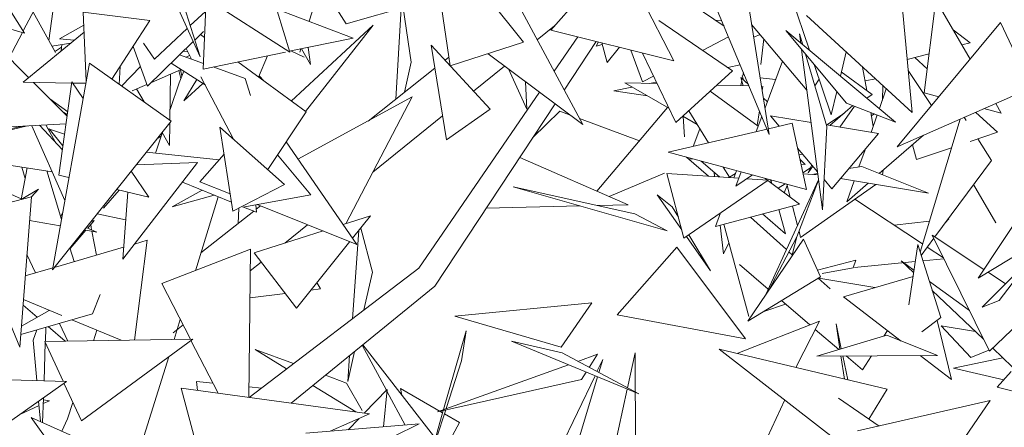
# Model space of a CAD drawing. Header units: metres. Extents: x -14.5 to 13.2, y -19 to 3.3.
# Tile 190 of 210: x 11.9754 to 12.2049, y 2.3164 to 2.4115. Entities that reach past the tile are written whole.
import ezdxf

# ---------------------------------------------------------------- set-up
doc = ezdxf.new("R2010")
doc.units = ezdxf.units.M
doc.layers.add('G-IMPT', color=7, linetype='Continuous', lineweight=5)
doc.layers.add('L-PLNT', color=7, linetype='Continuous', lineweight=5, true_color=0x005900)

# ---------------------------------------------------------------- blocks, each defined once
blk = doc.blocks.new('ÁRVORES ORNAMENTAIS - Pequeno e Médio Porte - Ipê-roxo-2870950-CORTE_CALÇADA')
at = {"layer": 'G-IMPT', "color": 253, "true_color": 0xaaaaaa}
for p, q in [((8.21879, 2.43618), (8.23621, 2.40834)), ((8.31113, 2.41047), (8.29604, 2.43446)), ((8.331, 2.43026), (8.33542, 2.40066)), ((8.35253, 2.40618), (8.33412, 2.42949)), ((8.35885, 2.40904), (8.3747, 2.42686)), ((8.38757, 2.40184), (8.3747, 2.42686)), ((8.37489, 2.4265), (8.39923, 2.40997)), ((8.36629, 2.387), (8.34669, 2.4235)), ((8.24341, 2.42302), (8.2359, 2.40883)), ((8.27066, 2.42147), (8.298, 2.40384)), ((8.2714, 2.42099), (8.27713, 2.40276)), ((8.26988, 2.41887), (8.27713, 2.40276)), ((8.27868, 2.42017), (8.31279, 2.40717)), ((8.30524, 2.41982), (8.30256, 2.41107)), ((8.41912, 2.40432), (8.41363, 2.42067)), ((8.27852, 2.4164), (8.27783, 2.39994)), ((8.39612, 2.41743), (8.40977, 2.38471)), ((8.44041, 2.4184), (8.44304, 2.38977)), ((8.23621, 2.40834), (8.21557, 2.41411)), ((8.31113, 2.41047), (8.32648, 2.41481)), ((8.32395, 2.4141), (8.32272, 2.39292)), ((8.32629, 2.40157), (8.32447, 2.41424)), ((8.40977, 2.38471), (8.40493, 2.41497)), ((8.44587, 2.39436), (8.4486, 2.41605)), ((8.45657, 2.40225), (8.4486, 2.41605)), ((8.23821, 2.41319), (8.24341, 2.40376)), ((8.24278, 2.41334), (8.24185, 2.40659)), ((8.24991, 2.4132), (8.25057, 2.39708)), ((8.24991, 2.4132), (8.26538, 2.41123)), ((8.27483, 2.41006), (8.2784, 2.41339)), ((8.29506, 2.41349), (8.298, 2.40384)), ((8.44304, 2.38977), (8.41845, 2.41243)), ((8.22537, 2.40981), (8.23721, 2.39792)), ((8.25003, 2.41018), (8.24438, 2.40698)), ((8.25656, 2.39756), (8.26538, 2.41123)), ((8.29838, 2.39248), (8.31747, 2.41016)), ((8.30169, 2.39005), (8.31747, 2.41016)), ((8.35975, 2.41005), (8.35568, 2.40677)), ((8.384, 2.41129), (8.40117, 2.39955)), ((8.39867, 2.41132), (8.39731, 2.41127)), ((8.41854, 2.39498), (8.40567, 2.41034)), ((8.46368, 2.41082), (8.43959, 2.38179)), ((8.46368, 2.41082), (8.47079, 2.39556)), ((8.23571, 2.40847), (8.23259, 2.40256)), ((8.2501, 2.40855), (8.23591, 2.39684)), ((8.26646, 2.40222), (8.27414, 2.40941)), ((8.27589, 2.40671), (8.27791, 2.40868)), ((8.27814, 2.4073), (8.2772, 2.40799)), ((8.31279, 2.40717), (8.29792, 2.40409)), ((8.35885, 2.40904), (8.38757, 2.40184)), ((8.35961, 2.39944), (8.36512, 2.40747)), ((8.39425, 2.40428), (8.40028, 2.40744)), ((8.40766, 2.40796), (8.40614, 2.40738)), ((8.42777, 2.39201), (8.41361, 2.40891)), ((8.41361, 2.40891), (8.43922, 2.38757)), ((8.41757, 2.40561), (8.41682, 2.40817)), ((8.41682, 2.40817), (8.4171, 2.40601)), ((8.45263, 2.40907), (8.45658, 2.40609)), ((8.24259, 2.40526), (8.24703, 2.40601)), ((8.24485, 2.40507), (8.24341, 2.40408)), ((8.24438, 2.40698), (8.24779, 2.40664)), ((8.24477, 2.40415), (8.2449, 2.40565)), ((8.26488, 2.39593), (8.2615, 2.40521)), ((8.26646, 2.40222), (8.26396, 2.40594)), ((8.26488, 2.39593), (8.27552, 2.40634)), ((8.30229, 2.405), (8.30287, 2.40101)), ((8.33095, 2.40554), (8.33456, 2.3834)), ((8.33095, 2.40554), (8.3447, 2.39059)), ((8.35253, 2.40618), (8.33542, 2.40066)), ((8.36197, 2.39504), (8.36944, 2.40638)), ((8.36996, 2.40625), (8.36945, 2.40528)), ((8.37085, 2.40565), (8.36945, 2.40528)), ((8.37202, 2.40149), (8.37073, 2.40606)), ((8.37202, 2.40149), (8.37489, 2.40502)), ((8.40851, 2.40695), (8.40778, 2.40097)), ((8.45465, 2.40557), (8.45658, 2.40609)), ((8.27789, 2.40124), (8.27235, 2.40324)), ((8.27321, 2.40408), (8.27421, 2.40398)), ((8.27384, 2.4047), (8.27512, 2.40224)), ((8.27467, 2.4031), (8.2739, 2.40268)), ((8.29703, 2.40391), (8.27783, 2.39994)), ((8.29077, 2.39805), (8.29286, 2.40305)), ((8.30136, 2.40271), (8.29827, 2.40417)), ((8.30059, 2.40465), (8.30035, 2.40385)), ((8.30073, 2.40467), (8.30287, 2.40101)), ((8.33511, 2.4027), (8.33421, 2.40199)), ((8.34424, 2.4035), (8.36629, 2.387)), ((8.38021, 2.39692), (8.37752, 2.40436)), ((8.38802, 2.38744), (8.38026, 2.40367)), ((8.4173, 2.40452), (8.42217, 2.36713)), ((8.42318, 2.38656), (8.41822, 2.40341)), ((8.42768, 2.40393), (8.42634, 2.3983)), ((8.44191, 2.40214), (8.44702, 2.40352)), ((8.44658, 2.40002), (8.4437, 2.40263)), ((8.25132, 2.40128), (8.2427, 2.35311)), ((8.25132, 2.40128), (8.27037, 2.38776)), ((8.25847, 2.40053), (8.25827, 2.39635)), ((8.2632, 2.40055), (8.2588, 2.39598)), ((8.2704, 2.40133), (8.27827, 2.39623)), ((8.28759, 2.39774), (8.28015, 2.40042)), ((8.30181, 2.38997), (8.28591, 2.40161)), ((8.32629, 2.40157), (8.3248, 2.39456)), ((8.34807, 2.40064), (8.34083, 2.3948)), ((8.40302, 2.40089), (8.40008, 2.40029)), ((8.41284, 2.40178), (8.40878, 2.39088)), ((8.42419, 2.38925), (8.42024, 2.401)), ((8.4325, 2.39494), (8.43153, 2.40038)), ((8.26578, 2.39681), (8.27269, 2.39985)), ((8.2701, 2.38795), (8.27026, 2.39878)), ((8.27214, 2.39961), (8.27265, 2.39777)), ((8.27221, 2.39673), (8.27336, 2.39941)), ((8.27288, 2.3983), (8.27254, 2.39978)), ((8.27728, 2.39812), (8.28488, 2.3836)), ((8.2909, 2.39838), (8.29194, 2.39719)), ((8.33184, 2.40011), (8.31627, 2.38782)), ((8.34899, 2.39995), (8.35329, 2.39059)), ((8.38021, 2.39692), (8.38283, 2.39829)), ((8.38802, 2.38744), (8.40117, 2.39955)), ((8.40348, 2.39838), (8.40375, 2.3974)), ((8.40359, 2.39836), (8.40375, 2.39913)), ((8.43375, 2.39403), (8.42656, 2.39925)), ((8.44762, 2.39146), (8.44214, 2.39958)), ((8.24721, 2.39667), (8.23591, 2.39684)), ((8.23832, 2.3968), (8.24613, 2.38897)), ((8.24725, 2.39695), (8.24419, 2.37519)), ((8.24725, 2.39695), (8.24985, 2.39305)), ((8.25049, 2.39662), (8.24744, 2.39666)), ((8.26129, 2.39483), (8.26473, 2.39635)), ((8.27014, 2.39049), (8.27221, 2.39673)), ((8.27636, 2.39747), (8.2733, 2.39254)), ((8.2733, 2.39254), (8.27774, 2.39657)), ((8.28759, 2.39774), (8.28886, 2.3938)), ((8.35297, 2.39697), (8.35329, 2.39059)), ((8.37778, 2.39575), (8.37351, 2.39488)), ((8.38639, 2.3908), (8.37612, 2.3967)), ((8.38368, 2.39653), (8.37612, 2.3967)), ((8.38349, 2.39691), (8.38181, 2.39657)), ((8.40505, 2.39602), (8.39753, 2.3962)), ((8.40311, 2.39607), (8.40335, 2.39723)), ((8.40492, 2.39634), (8.40314, 2.39795)), ((8.4037, 2.39605), (8.40314, 2.39795)), ((8.40766, 2.3979), (8.41124, 2.39748)), ((8.40813, 2.39496), (8.40826, 2.39594)), ((8.42138, 2.39761), (8.42038, 2.39606)), ((8.4321, 2.39716), (8.4345, 2.39764)), ((8.43622, 2.39606), (8.43614, 2.39271)), ((8.26233, 2.39529), (8.2641, 2.39226)), ((8.29993, 2.37891), (8.32653, 2.39342)), ((8.31111, 2.36387), (8.32653, 2.39342)), ((8.32811, 2.35353), (8.35624, 2.39452)), ((8.38137, 2.39369), (8.37351, 2.39488)), ((8.4072, 2.38663), (8.39602, 2.39481)), ((8.42549, 2.39473), (8.42419, 2.38925)), ((8.43375, 2.39403), (8.43249, 2.39317)), ((8.43705, 2.39529), (8.43544, 2.39071)), ((8.47079, 2.39556), (8.43959, 2.38179)), ((8.44587, 2.39436), (8.44929, 2.39347)), ((8.2421, 2.39301), (8.24627, 2.38995)), ((8.33186, 2.34929), (8.35985, 2.39182)), ((8.40932, 2.39233), (8.40842, 2.39315)), ((8.42927, 2.39143), (8.4239, 2.38676)), ((8.42966, 2.39127), (8.42624, 2.38637)), ((8.42777, 2.39201), (8.43922, 2.38757)), ((8.46384, 2.38966), (8.46254, 2.39192)), ((8.24533, 2.38977), (8.24618, 2.38935)), ((8.30181, 2.38997), (8.29288, 2.37647)), ((8.33364, 2.38901), (8.3174, 2.37592)), ((8.33456, 2.3834), (8.3447, 2.39059)), ((8.36095, 2.39014), (8.35463, 2.38388)), ((8.36095, 2.39014), (8.36325, 2.38928)), ((8.38607, 2.39098), (8.36962, 2.37147)), ((8.39296, 2.38703), (8.38964, 2.38894)), ((8.38971, 2.38889), (8.38998, 2.38414)), ((8.39559, 2.38274), (8.39102, 2.3902)), ((8.40803, 2.38886), (8.40673, 2.38535)), ((8.40698, 2.38679), (8.40746, 2.39023)), ((8.41211, 2.38661), (8.41007, 2.38906)), ((8.41951, 2.38749), (8.41007, 2.38906)), ((8.42712, 2.38956), (8.42315, 2.38688)), ((8.43399, 2.38658), (8.43342, 2.38982)), ((8.43492, 2.38923), (8.4335, 2.38517)), ((8.43356, 2.38899), (8.4343, 2.38947)), ((8.46295, 2.38522), (8.45788, 2.38981)), ((8.45981, 2.39072), (8.46384, 2.38966)), ((8.23688, 2.38667), (8.21963, 2.38269)), ((8.22194, 2.38591), (8.24587, 2.38713)), ((8.23289, 2.38598), (8.23582, 2.38662)), ((8.23788, 2.38672), (8.2456, 2.3693)), ((8.23969, 2.38681), (8.24502, 2.38107)), ((8.24341, 2.38281), (8.24114, 2.38689)), ((8.2427, 2.35311), (8.27037, 2.38776)), ((8.27001, 2.38209), (8.27009, 2.38742)), ((8.36553, 2.38843), (8.37952, 2.3832)), ((8.40956, 2.38601), (8.41514, 2.38732)), ((8.41842, 2.37184), (8.41514, 2.38732)), ((8.42318, 2.38656), (8.42217, 2.36713)), ((8.43526, 2.38487), (8.42308, 2.3869)), ((8.45427, 2.38827), (8.44493, 2.35726)), ((8.45521, 2.38869), (8.45567, 2.38796)), ((8.24554, 2.38477), (8.24158, 2.38608)), ((8.24515, 2.38203), (8.24191, 2.38598)), ((8.26676, 2.38031), (8.26832, 2.385)), ((8.26808, 2.38428), (8.26725, 2.38385)), ((8.26825, 2.38512), (8.27001, 2.38209)), ((8.28477, 2.36676), (8.28174, 2.38639)), ((8.29677, 2.373), (8.28174, 2.38639)), ((8.38621, 2.38054), (8.40925, 2.38594)), ((8.39201, 2.3819), (8.39361, 2.38596)), ((8.42434, 2.37199), (8.43526, 2.38487)), ((8.4457, 2.38448), (8.43542, 2.37557)), ((8.46295, 2.38522), (8.45658, 2.38306)), ((8.31364, 2.35905), (8.29715, 2.38293)), ((8.44407, 2.37881), (8.44313, 2.38225)), ((8.45839, 2.38367), (8.46157, 2.37864)), ((8.24263, 2.37599), (8.21151, 2.38081)), ((8.28158, 2.37878), (8.2646, 2.38054)), ((8.27708, 2.37367), (8.28272, 2.38008)), ((8.29515, 2.3799), (8.30293, 2.37057)), ((8.41842, 2.37184), (8.38621, 2.38054)), ((8.42102, 2.37597), (8.41637, 2.38152)), ((8.41671, 2.37992), (8.41755, 2.38011)), ((8.43209, 2.38113), (8.43068, 2.37711)), ((8.45226, 2.38159), (8.44407, 2.37881)), ((8.25908, 2.35562), (8.27655, 2.37811)), ((8.27655, 2.37811), (8.26225, 2.3776)), ((8.35162, 2.37932), (8.37689, 2.3683)), ((8.39046, 2.37939), (8.39559, 2.37495)), ((8.39085, 2.37897), (8.39225, 2.37891)), ((8.39391, 2.37846), (8.39817, 2.37478)), ((8.41694, 2.37881), (8.41814, 2.3777)), ((8.41717, 2.37774), (8.41814, 2.3777)), ((8.41885, 2.37575), (8.41968, 2.37756)), ((8.46157, 2.37864), (8.44837, 2.3608)), ((8.21889, 2.37698), (8.23543, 2.36969)), ((8.23539, 2.36949), (8.23683, 2.37689)), ((8.23635, 2.37441), (8.23554, 2.37709)), ((8.24481, 2.36487), (8.24141, 2.37618)), ((8.24655, 2.37461), (8.24419, 2.37519)), ((8.26109, 2.37614), (8.26516, 2.37003)), ((8.38535, 2.37562), (8.37248, 2.37022)), ((8.38989, 2.36048), (8.38593, 2.37558)), ((8.38593, 2.37558), (8.40269, 2.37448)), ((8.3969, 2.37588), (8.39701, 2.37485)), ((8.4005, 2.37472), (8.39906, 2.37707)), ((8.40191, 2.37554), (8.4005, 2.37472)), ((8.40154, 2.37456), (8.40217, 2.37623)), ((8.40323, 2.37594), (8.402, 2.37263)), ((8.40586, 2.37523), (8.402, 2.37263)), ((8.41936, 2.37687), (8.41759, 2.37576)), ((8.41765, 2.37547), (8.42104, 2.37525)), ((8.41992, 2.37728), (8.41885, 2.37575)), ((8.42107, 2.37555), (8.42016, 2.3754)), ((8.42111, 2.37524), (8.42016, 2.3754)), ((8.43132, 2.37721), (8.42835, 2.37673)), ((8.43132, 2.37721), (8.44689, 2.37096)), ((8.43632, 2.37635), (8.43614, 2.37528)), ((8.28444, 2.36889), (8.27302, 2.37357)), ((8.27708, 2.37367), (8.28414, 2.37085)), ((8.28477, 2.36676), (8.29677, 2.373)), ((8.38989, 2.36048), (8.40949, 2.37403)), ((8.40456, 2.37436), (8.40949, 2.37403)), ((8.40885, 2.37443), (8.41681, 2.36842)), ((8.42126, 2.37406), (8.40896, 2.34732)), ((8.41008, 2.37409), (8.41029, 2.37334)), ((8.41015, 2.37408), (8.41036, 2.37328)), ((8.41041, 2.37325), (8.41017, 2.37407)), ((8.41347, 2.37318), (8.41185, 2.37216)), ((8.41464, 2.37006), (8.41385, 2.37308)), ((8.42127, 2.37403), (8.41618, 2.36077)), ((8.41709, 2.36067), (8.43459, 2.373)), ((8.42434, 2.37199), (8.42253, 2.37415)), ((8.44689, 2.37096), (8.42635, 2.37437)), ((8.42953, 2.37384), (8.42783, 2.36898)), ((8.43281, 2.3733), (8.42783, 2.36898)), ((8.45741, 2.37301), (8.4626, 2.36407)), ((8.23543, 2.3695), (8.23948, 2.37195)), ((8.23786, 2.37011), (8.23948, 2.37195)), ((8.25829, 2.37172), (8.2546, 2.36751)), ((8.26516, 2.37003), (8.25768, 2.37187)), ((8.25908, 2.35562), (8.26026, 2.37124)), ((8.27759, 2.3717), (8.2706, 2.36778)), ((8.28043, 2.37054), (8.2706, 2.36778)), ((8.30293, 2.37057), (8.28706, 2.36772)), ((8.38597, 2.36219), (8.35007, 2.37248)), ((8.37844, 2.36619), (8.35007, 2.37248)), ((8.38363, 2.3706), (8.38939, 2.36241)), ((8.38363, 2.3706), (8.38716, 2.36783)), ((8.41393, 2.37274), (8.41326, 2.3711)), ((8.22222, 2.36616), (8.23783, 2.37011)), ((8.23783, 2.37011), (8.2351, 2.33509)), ((8.27602, 2.35291), (8.28136, 2.37015)), ((8.29009, 2.36827), (8.29024, 2.36652)), ((8.29044, 2.36833), (8.31364, 2.35905)), ((8.36972, 2.36812), (8.37689, 2.3683)), ((8.39723, 2.36322), (8.41681, 2.36842)), ((8.42975, 2.36959), (8.4455, 2.35915)), ((8.45845, 2.35116), (8.47107, 2.37028)), ((8.22222, 2.36616), (8.2351, 2.33509)), ((8.24465, 2.36562), (8.24508, 2.36641)), ((8.25313, 2.36617), (8.25977, 2.36476)), ((8.28961, 2.36678), (8.27731, 2.35707)), ((8.28596, 2.3639), (8.28614, 2.36748)), ((8.29024, 2.36652), (8.28723, 2.36775)), ((8.29119, 2.36803), (8.29018, 2.36723)), ((8.34383, 2.36748), (8.36563, 2.36802)), ((8.38597, 2.36219), (8.37844, 2.36619)), ((8.3886, 2.36542), (8.38716, 2.36783)), ((8.39723, 2.36322), (8.39843, 2.36639)), ((8.40818, 2.36613), (8.41353, 2.3615)), ((8.41199, 2.36714), (8.41353, 2.3615)), ((8.41637, 2.36342), (8.41518, 2.36799)), ((8.2374, 2.36464), (8.24454, 2.3634)), ((8.25093, 2.36285), (8.25243, 2.3646)), ((8.25162, 2.36366), (8.25185, 2.36245)), ((8.25171, 2.3644), (8.25243, 2.3646)), ((8.30216, 2.36364), (8.29684, 2.35935)), ((8.31046, 2.36366), (8.3168, 2.36567)), ((8.31265, 2.36049), (8.3168, 2.36567)), ((8.405, 2.34222), (8.39919, 2.36374)), ((8.4138, 2.35783), (8.40542, 2.3654)), ((8.43892, 2.36351), (8.4471, 2.36447)), ((8.45077, 2.36404), (8.45166, 2.365)), ((8.4626, 2.36407), (8.46216, 2.36473)), ((8.24684, 2.35808), (8.25051, 2.36236)), ((8.25014, 2.36242), (8.25306, 2.36191)), ((8.2506, 2.363), (8.25306, 2.36191)), ((8.25191, 2.36211), (8.25296, 2.35654)), ((8.28969, 2.35709), (8.3058, 2.36219)), ((8.31409, 2.36229), (8.31261, 2.3417)), ((8.31456, 2.36286), (8.31727, 2.35255)), ((8.39606, 2.35291), (8.39106, 2.36129)), ((8.39832, 2.36351), (8.39909, 2.3568)), ((8.41709, 2.36067), (8.41671, 2.36214)), ((8.47563, 2.36153), (8.45845, 2.35116)), ((8.26476, 2.36), (8.26181, 2.35913)), ((8.26476, 2.36), (8.26182, 2.33672)), ((8.29959, 2.34418), (8.31202, 2.3597)), ((8.39046, 2.36088), (8.39606, 2.35291)), ((8.40037, 2.35937), (8.39909, 2.3568)), ((8.40476, 2.34113), (8.41773, 2.36024)), ((8.41618, 2.36077), (8.40958, 2.34824)), ((8.41622, 2.36077), (8.41513, 2.35663)), ((8.42175, 2.35147), (8.41773, 2.36024)), ((8.44437, 2.35902), (8.4423, 2.34497)), ((8.44974, 2.34195), (8.44437, 2.35902)), ((8.44813, 2.36047), (8.44517, 2.35648)), ((8.46109, 2.3341), (8.44777, 2.3612)), ((8.4598, 2.3532), (8.44777, 2.3612)), ((8.25929, 2.35839), (8.24341, 2.35374)), ((8.24776, 2.35502), (8.2468, 2.35824)), ((8.26824, 2.34989), (8.28887, 2.35791)), ((8.28887, 2.35791), (8.28852, 2.32335)), ((8.29959, 2.34418), (8.28969, 2.35709)), ((8.37431, 2.34262), (8.38824, 2.35843)), ((8.38824, 2.35843), (8.40427, 2.33698)), ((8.41522, 2.35654), (8.41436, 2.35732)), ((8.44661, 2.35841), (8.45036, 2.35592)), ((8.2388, 2.35239), (8.23678, 2.35667)), ((8.29135, 2.35493), (8.28882, 2.35289)), ((8.42105, 2.353), (8.42994, 2.35537)), ((8.42994, 2.35537), (8.42929, 2.35361)), ((8.42965, 2.35366), (8.44379, 2.35505)), ((8.44341, 2.35245), (8.44055, 2.35518)), ((8.44349, 2.35303), (8.44055, 2.35518)), ((8.44557, 2.35522), (8.45047, 2.35571)), ((8.47125, 2.35633), (8.4594, 2.34438)), ((8.47125, 2.35633), (8.46335, 2.34595)), ((8.24278, 2.35356), (8.23639, 2.35168)), ((8.28855, 2.32334), (8.32811, 2.35353)), ((8.31727, 2.35255), (8.3153, 2.34376)), ((8.40955, 2.34859), (8.40283, 2.35434)), ((8.42214, 2.35228), (8.42929, 2.35361)), ((8.46483, 2.34986), (8.46077, 2.35256)), ((8.26824, 2.34989), (8.27486, 2.33694)), ((8.3052, 2.34867), (8.30436, 2.35013)), ((8.42175, 2.35147), (8.40476, 2.34113)), ((8.42396, 2.34864), (8.4212, 2.35113)), ((8.43434, 2.34896), (8.42129, 2.35119)), ((8.44328, 2.35158), (8.42704, 2.34681)), ((8.45643, 2.34359), (8.44708, 2.35041)), ((8.29696, 2.34762), (8.28876, 2.34658)), ((8.29834, 2.32201), (8.33186, 2.34929)), ((8.3052, 2.34867), (8.30296, 2.34839)), ((8.4597, 2.33692), (8.44774, 2.34832)), ((8.24489, 2.34242), (8.23596, 2.34615)), ((8.2538, 2.34737), (8.25204, 2.34281)), ((8.3684, 2.34537), (8.33653, 2.34228)), ((8.3684, 2.34537), (8.36127, 2.33503)), ((8.41925, 2.34028), (8.41265, 2.34593)), ((8.42704, 2.34681), (8.44054, 2.3365)), ((8.4594, 2.34438), (8.46335, 2.34595)), ((8.24195, 2.34365), (8.23548, 2.33996)), ((8.23915, 2.34206), (8.23586, 2.34488)), ((8.41359, 2.34513), (8.40851, 2.34341)), ((8.46109, 2.3341), (8.47228, 2.34491)), ((8.25204, 2.34281), (8.23533, 2.33802)), ((8.25869, 2.33667), (8.24725, 2.34144)), ((8.27105, 2.33687), (8.2725, 2.34155)), ((8.36127, 2.33503), (8.33653, 2.34228)), ((8.37431, 2.34262), (8.40427, 2.33698)), ((8.42147, 2.34116), (8.40243, 2.33363)), ((8.41594, 2.33036), (8.42147, 2.34116)), ((8.44974, 2.34195), (8.44533, 2.33863)), ((8.44888, 2.3413), (8.45225, 2.32756)), ((8.23819, 2.33667), (8.23904, 2.33909)), ((8.24117, 2.3397), (8.24106, 2.33638)), ((8.24567, 2.33646), (8.24172, 2.33985)), ((8.24633, 2.33647), (8.24437, 2.34061)), ((8.25225, 2.33657), (8.25306, 2.33902)), ((8.27316, 2.34026), (8.27082, 2.33839)), ((8.33912, 2.33891), (8.33385, 2.32051)), ((8.33806, 2.33188), (8.33912, 2.33891)), ((8.42598, 2.33451), (8.42048, 2.33922)), ((8.42656, 2.33468), (8.42533, 2.34049)), ((8.42624, 2.33459), (8.42533, 2.34049)), ((8.4365, 2.33762), (8.43735, 2.33894)), ((8.44982, 2.34006), (8.45783, 2.3387)), ((8.44982, 2.34006), (8.45673, 2.33264)), ((8.23819, 2.33667), (8.23906, 2.32728)), ((8.24105, 2.33616), (8.24075, 2.32723)), ((8.24095, 2.33638), (8.2754, 2.33695)), ((8.24095, 2.33638), (8.24521, 2.3271)), ((8.24945, 2.31789), (8.2754, 2.33695)), ((8.275, 2.33665), (8.2813, 2.32434)), ((8.37935, 2.32419), (8.34967, 2.3365)), ((8.36151, 2.33372), (8.34967, 2.3365)), ((8.43721, 2.33783), (8.42083, 2.33299)), ((8.44897, 2.33316), (8.43721, 2.33783)), ((8.29889, 2.33123), (8.28997, 2.3345)), ((8.29725, 2.32998), (8.28997, 2.3345)), ((8.31312, 2.33403), (8.31154, 2.32703)), ((8.32053, 2.32503), (8.31493, 2.33551)), ((8.33476, 2.31024), (8.31503, 2.33559)), ((8.37673, 2.32559), (8.37852, 2.33377)), ((8.37868, 2.29735), (8.37852, 2.33377)), ((8.43722, 2.32525), (8.39811, 2.33463)), ((8.42625, 2.31277), (8.39811, 2.33463)), ((8.46095, 2.33438), (8.45673, 2.33264)), ((8.46642, 2.33051), (8.46187, 2.33485)), ((8.26327, 2.31176), (8.2698, 2.33283)), ((8.31198, 2.33311), (8.31154, 2.32703)), ((8.33806, 2.33188), (8.33446, 2.32073)), ((8.37935, 2.32419), (8.36151, 2.33372)), ((8.36977, 2.33342), (8.36517, 2.33176)), ((8.36977, 2.33342), (8.36782, 2.33035)), ((8.36962, 2.32938), (8.37096, 2.33217)), ((8.37006, 2.32915), (8.37096, 2.33217)), ((8.44897, 2.33316), (8.42083, 2.33299)), ((8.42732, 2.32763), (8.42649, 2.33303)), ((8.4281, 2.32744), (8.42692, 2.33303)), ((8.43147, 2.32981), (8.42771, 2.33303)), ((8.43147, 2.32981), (8.43357, 2.33307)), ((8.44495, 2.33314), (8.45225, 2.32756)), ((8.46423, 2.3326), (8.45271, 2.33016)), ((8.36298, 2.33098), (8.33245, 2.32001)), ((8.36713, 2.32926), (8.36605, 2.32756)), ((8.46443, 2.32746), (8.45271, 2.33016)), ((8.46617, 2.32937), (8.46288, 2.32575)), ((8.211, 2.3281), (8.24601, 2.32708)), ((8.21799, 2.30735), (8.24601, 2.32708)), ((8.27632, 2.32706), (8.2801, 2.32668)), ((8.27632, 2.32706), (8.2765, 2.32499)), ((8.31126, 2.3267), (8.30632, 2.3285)), ((8.36605, 2.32756), (8.33245, 2.32001)), ((8.35683, 2.30268), (8.36916, 2.32842)), ((8.36123, 2.29964), (8.36976, 2.32817)), ((8.24546, 2.32655), (8.24945, 2.31789)), ((8.27271, 2.32551), (8.27876, 2.30291)), ((8.27271, 2.32551), (8.31664, 2.3195)), ((8.28855, 2.32582), (8.29141, 2.32553)), ((8.3134, 2.31995), (8.30342, 2.32614)), ((8.31126, 2.3267), (8.3149, 2.32026)), ((8.31538, 2.31968), (8.3207, 2.32521)), ((8.31985, 2.31649), (8.3207, 2.32521)), ((8.32488, 2.31691), (8.32066, 2.3248)), ((8.33364, 2.31976), (8.3238, 2.32543)), ((8.32413, 2.32391), (8.3238, 2.32543)), ((8.37058, 2.2975), (8.37667, 2.3253)), ((8.43722, 2.32525), (8.43297, 2.31831)), ((8.46288, 2.32575), (8.47882, 2.32169)), ((8.2395, 2.3225), (8.23995, 2.3177)), ((8.24062, 2.32328), (8.24043, 2.31749)), ((8.24058, 2.32192), (8.24199, 2.32258)), ((8.2406, 2.32275), (8.24199, 2.32258)), ((8.41337, 2.32278), (8.40835, 2.31187)), ((8.4259, 2.32314), (8.43536, 2.31668)), ((8.43031, 2.31552), (8.46128, 2.32262)), ((8.44471, 2.29849), (8.46128, 2.32262)), ((8.23509, 2.31939), (8.2396, 2.32147)), ((8.24619, 2.31832), (8.24748, 2.32218)), ((8.33379, 2.32031), (8.33195, 2.31386)), ((8.33437, 2.32044), (8.33216, 2.31359)), ((8.25927, 2.28879), (8.23778, 2.31867)), ((8.25484, 2.31105), (8.23778, 2.31867)), ((8.24493, 2.31548), (8.24619, 2.31832)), ((8.30742, 2.31547), (8.31664, 2.3195)), ((8.31167, 2.31582), (8.31418, 2.31843)), ((8.33758, 2.31748), (8.33407, 2.31951)), ((8.32815, 2.31718), (8.30005, 2.3034)), ((8.30179, 2.315), (8.32815, 2.31718)), ((8.33758, 2.31748), (8.33411, 2.31108))]:
    blk.add_line(p, q, dxfattribs=at)

msp = doc.modelspace()

# ---------------------------------------------------------------- block references
at = {"layer": 'L-PLNT', "color": 253, "true_color": 0xaaaaaa}
msp.add_blockref('ÁRVORES ORNAMENTAIS - Pequeno e Médio Porte - Ipê-roxo-2870950-CORTE_CALÇADA', (3.74032, 0), dxfattribs=at)

doc.saveas('drawing.dxf')
